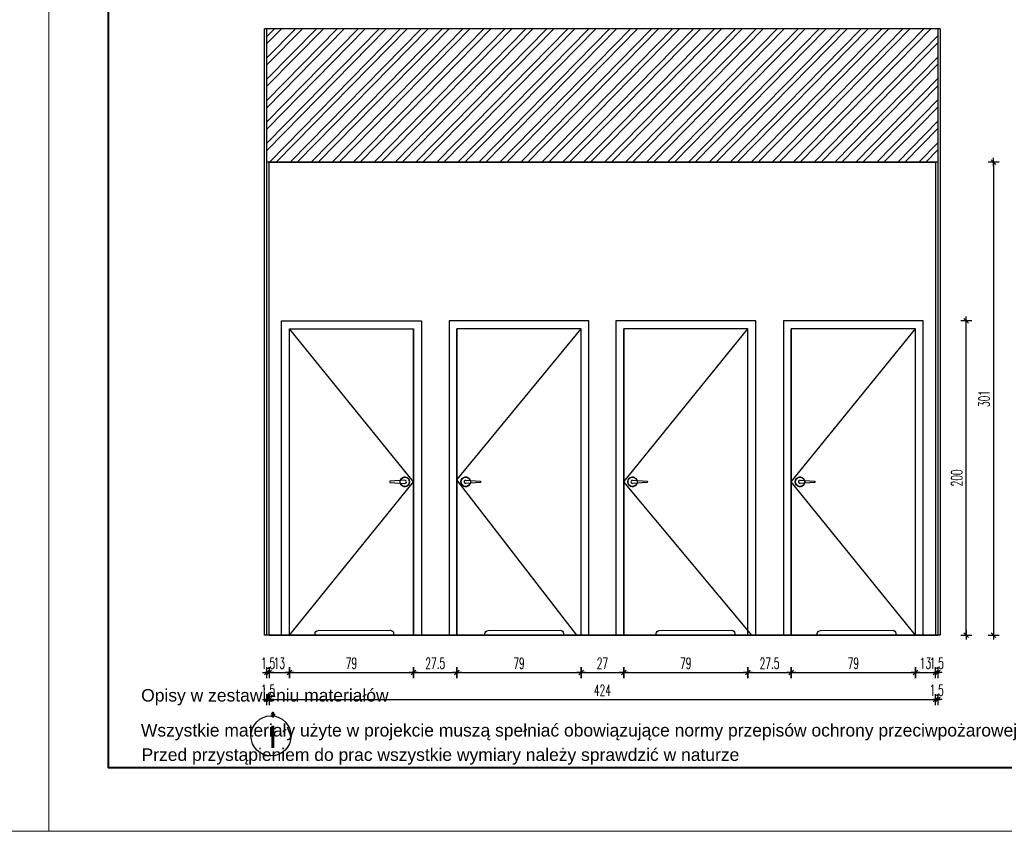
# Model space of a CAD drawing. Header units: centimetres. Extents: x -15121 to 30567, y -60641 to 0.
# Tile 60 of 256: x 5904 to 6531, y -27541 to -27024. Entities that reach past the tile are written whole.
import ezdxf

# ---------------------------------------------------------------- set-up
doc = ezdxf.new("R2010")
doc.units = ezdxf.units.CM
doc.header["$LTSCALE"] = 60
doc.layers.add('A Obramowanie', color=7, linetype='Continuous', lineweight=15, plot=False)
doc.layers.add('A Ramka', color=5, linetype='Continuous', lineweight=40)
doc.layers.add('AIKA tabelka ogólna 25', color=7, linetype='Continuous', lineweight=20)
for name, color, linetype in [('AIKA oznaczenia widoków', 30, 'Continuous'), ('AIKA sufity podwieszane', 8, 'Continuous'), ('AIKA TYNK', 5, 'Continuous'), ('AIKA widoki wymiarowanie', 7, 'Continuous'), ('AIKA widokowe', 7, 'Continuous'), ('AIKA ŚCIANA', 8, 'Continuous')]:
    doc.layers.add(name, color=color, linetype=linetype)
doc.styles.add('Annotative', font='arial.ttf')
doc.styles.add('RomanS', font='romans.shx')
doc.styles.add('wymiar', font='txt.shx', dxfattribs={"width": 0.6})
doc.dimstyles.new('Dwudziestka', dxfattribs={"dimtxt": 7, "dimasz": 0.7, "dimexe": 5, "dimexo": 0, "dimgap": 2.5, "dimtad": 1, "dimtoh": 1, "dimdec": 3, "dimrnd": 0.5, "dimdsep": 46, "dimtxsty": 'wymiar', "dimblk": 'znacznik', "dimcen": 0, "dimdle": 5, "dimse1": 1, "dimse2": 1, "dimclrd": 256, "dimclre": 256, "dimclrt": 256, "dimadec": 0, "dimazin": 0, "dimtfac": 0.4, "dimtdec": 3, "dimtix": 1, "dimtofl": 0, "dimtmove": 2, "dimatfit": 3, "dimldrblk": 'znacznik', "dimfxl": 1, "dimtolj": 1, "dimarcsym": 0})

# ---------------------------------------------------------------- blocks, each defined once
blk = doc.blocks.new('znacznik')
at = {"color": 0}
for points in [[(-4, 0), (4, 0)], [(0, -5), (0, 5)]]:
    blk.add_lwpolyline(points, dxfattribs=at)
at = {"color": 1}
blk.add_lwpolyline([(-2.12, -2.12), (2.12, 2.12)], dxfattribs=at)
blk = doc.blocks.new('*D6109')
at = {"layer": 'AIKA widoki wymiarowanie', "lineweight": -2, "transparency": 16777216}
for p, q in [((6060.8, -27440.11), (6060.1, -27440.11)), ((6063.7, -27440.11), (6064.4, -27440.11))]:
    blk.add_line(p, q, dxfattribs=at)
at = {"layer": 'Defpoints', "color": 0, "transparency": 16777216}
for p in [(6061.5, -27416.17), (6063, -27416.17), (6063, -27440.11)]:
    blk.add_point(p, dxfattribs=at)
at = {"layer": 'AIKA widoki wymiarowanie', "lineweight": -2, "transparency": 16777216, "xscale": 0.7, "yscale": 0.7, "zscale": 0.7}
blk.add_blockref('znacznik', (6061.5, -27440.11), dxfattribs=at)
at = {"layer": 'AIKA widoki wymiarowanie', "lineweight": -2, "transparency": 16777216, "xscale": 0.7, "yscale": 0.7, "zscale": 0.7, "rotation": 180}
blk.add_blockref('znacznik', (6063, -27440.11), dxfattribs=at)
at = {"layer": 'AIKA widoki wymiarowanie', "transparency": 16777216, "insert": (6062.25, -27434.11), "char_height": 7, "attachment_point": 5, "style": 'wymiar'}
blk.add_mtext('\\A1;1.5', dxfattribs=at)
blk = doc.blocks.new('*D6110')
at = {"layer": 'AIKA widoki wymiarowanie', "lineweight": -2}
blk.add_line((6063.7, -27440.11), (6075.1, -27440.11), dxfattribs=at)
at = {"layer": 'Defpoints', "color": 0}
for p in [(6063, -27416.17), (6075.8, -27416.17), (6075.8, -27440.11)]:
    blk.add_point(p, dxfattribs=at)
at = {"layer": 'AIKA widoki wymiarowanie', "linetype": 'ByBlock', "lineweight": -2, "xscale": 0.7, "yscale": 0.7, "zscale": 0.7, "rotation": 180}
blk.add_blockref('znacznik', (6063, -27440.11), dxfattribs=at)
at = {"layer": 'AIKA widoki wymiarowanie', "linetype": 'ByBlock', "lineweight": -2, "xscale": 0.7, "yscale": 0.7, "zscale": 0.7}
blk.add_blockref('znacznik', (6075.8, -27440.11), dxfattribs=at)
at = {"layer": 'AIKA widoki wymiarowanie', "insert": (6069.4, -27434.11), "char_height": 7, "attachment_point": 5, "style": 'wymiar'}
blk.add_mtext('\\A1;13', dxfattribs=at)
blk = doc.blocks.new('*D6111')
at = {"layer": 'AIKA widoki wymiarowanie', "lineweight": -2}
blk.add_line((6076.5, -27440.11), (6154.1, -27440.11), dxfattribs=at)
at = {"layer": 'Defpoints', "color": 0}
for p in [(6075.8, -27401.17), (6154.8, -27401.17), (6154.8, -27440.11)]:
    blk.add_point(p, dxfattribs=at)
at = {"layer": 'AIKA widoki wymiarowanie', "linetype": 'ByBlock', "lineweight": -2, "xscale": 0.7, "yscale": 0.7, "zscale": 0.7, "rotation": 180}
blk.add_blockref('znacznik', (6075.8, -27440.11), dxfattribs=at)
at = {"layer": 'AIKA widoki wymiarowanie', "linetype": 'ByBlock', "lineweight": -2, "xscale": 0.7, "yscale": 0.7, "zscale": 0.7}
blk.add_blockref('znacznik', (6154.8, -27440.11), dxfattribs=at)
at = {"layer": 'AIKA widoki wymiarowanie', "insert": (6115.3, -27434.11), "char_height": 7, "attachment_point": 5, "style": 'wymiar'}
blk.add_mtext('\\A1;79', dxfattribs=at)
blk = doc.blocks.new('*D6112')
at = {"layer": 'AIKA widoki wymiarowanie', "lineweight": -2}
blk.add_line((6155.5, -27440.11), (6181.74, -27440.11), dxfattribs=at)
at = {"layer": 'Defpoints', "color": 0}
for p in [(6182.44, -27407.07), (6154.8, -27416.17), (6182.44, -27440.11)]:
    blk.add_point(p, dxfattribs=at)
at = {"layer": 'AIKA widoki wymiarowanie', "linetype": 'ByBlock', "lineweight": -2, "xscale": 0.7, "yscale": 0.7, "zscale": 0.7, "rotation": 180}
blk.add_blockref('znacznik', (6154.8, -27440.11), dxfattribs=at)
at = {"layer": 'AIKA widoki wymiarowanie', "linetype": 'ByBlock', "lineweight": -2, "xscale": 0.7, "yscale": 0.7, "zscale": 0.7}
blk.add_blockref('znacznik', (6182.44, -27440.11), dxfattribs=at)
at = {"layer": 'AIKA widoki wymiarowanie', "insert": (6168.62, -27434.11), "char_height": 7, "attachment_point": 5, "style": 'wymiar'}
blk.add_mtext('\\A1;27.5', dxfattribs=at)
blk = doc.blocks.new('*D6113')
at = {"layer": 'AIKA widoki wymiarowanie', "lineweight": -2}
blk.add_line((6183.14, -27440.11), (6260.74, -27440.11), dxfattribs=at)
at = {"layer": 'Defpoints', "color": 0}
for p in [(6182.44, -27407.07), (6261.44, -27407.48), (6261.44, -27440.11)]:
    blk.add_point(p, dxfattribs=at)
at = {"layer": 'AIKA widoki wymiarowanie', "linetype": 'ByBlock', "lineweight": -2, "xscale": 0.7, "yscale": 0.7, "zscale": 0.7, "rotation": 180}
blk.add_blockref('znacznik', (6182.44, -27440.11), dxfattribs=at)
at = {"layer": 'AIKA widoki wymiarowanie', "linetype": 'ByBlock', "lineweight": -2, "xscale": 0.7, "yscale": 0.7, "zscale": 0.7}
blk.add_blockref('znacznik', (6261.44, -27440.11), dxfattribs=at)
at = {"layer": 'AIKA widoki wymiarowanie', "insert": (6221.94, -27434.11), "char_height": 7, "attachment_point": 5, "style": 'wymiar'}
blk.add_mtext('\\A1;79', dxfattribs=at)
blk = doc.blocks.new('*D6114')
at = {"layer": 'AIKA widoki wymiarowanie', "lineweight": -2}
blk.add_line((6262.14, -27440.11), (6287.85, -27440.11), dxfattribs=at)
at = {"layer": 'Defpoints', "color": 0}
for p in [(6261.44, -27392.48), (6288.55, -27391.26), (6288.55, -27440.11)]:
    blk.add_point(p, dxfattribs=at)
at = {"layer": 'AIKA widoki wymiarowanie', "linetype": 'ByBlock', "lineweight": -2, "xscale": 0.7, "yscale": 0.7, "zscale": 0.7, "rotation": 180}
blk.add_blockref('znacznik', (6261.44, -27440.11), dxfattribs=at)
at = {"layer": 'AIKA widoki wymiarowanie', "linetype": 'ByBlock', "lineweight": -2, "xscale": 0.7, "yscale": 0.7, "zscale": 0.7}
blk.add_blockref('znacznik', (6288.55, -27440.11), dxfattribs=at)
at = {"layer": 'AIKA widoki wymiarowanie', "insert": (6275, -27434.11), "char_height": 7, "attachment_point": 5, "style": 'wymiar'}
blk.add_mtext('\\A1;27', dxfattribs=at)
blk = doc.blocks.new('*D6115')
at = {"layer": 'AIKA widoki wymiarowanie', "lineweight": -2}
blk.add_line((6289.25, -27440.11), (6366.85, -27440.11), dxfattribs=at)
at = {"layer": 'Defpoints', "color": 0}
for p in [(6288.55, -27406.26), (6367.55, -27401.78), (6367.55, -27440.11)]:
    blk.add_point(p, dxfattribs=at)
at = {"layer": 'AIKA widoki wymiarowanie', "linetype": 'ByBlock', "lineweight": -2, "xscale": 0.7, "yscale": 0.7, "zscale": 0.7, "rotation": 180}
blk.add_blockref('znacznik', (6288.55, -27440.11), dxfattribs=at)
at = {"layer": 'AIKA widoki wymiarowanie', "linetype": 'ByBlock', "lineweight": -2, "xscale": 0.7, "yscale": 0.7, "zscale": 0.7}
blk.add_blockref('znacznik', (6367.55, -27440.11), dxfattribs=at)
at = {"layer": 'AIKA widoki wymiarowanie', "insert": (6328.05, -27434.11), "char_height": 7, "attachment_point": 5, "style": 'wymiar'}
blk.add_mtext('\\A1;79', dxfattribs=at)
blk = doc.blocks.new('*D6116')
at = {"layer": 'AIKA widoki wymiarowanie', "lineweight": -2}
blk.add_line((6368.25, -27440.11), (6394.49, -27440.11), dxfattribs=at)
at = {"layer": 'Defpoints', "color": 0}
for p in [(6367.55, -27401.78), (6395.19, -27401.78), (6395.19, -27440.11)]:
    blk.add_point(p, dxfattribs=at)
at = {"layer": 'AIKA widoki wymiarowanie', "linetype": 'ByBlock', "lineweight": -2, "xscale": 0.7, "yscale": 0.7, "zscale": 0.7, "rotation": 180}
blk.add_blockref('znacznik', (6367.55, -27440.11), dxfattribs=at)
at = {"layer": 'AIKA widoki wymiarowanie', "linetype": 'ByBlock', "lineweight": -2, "xscale": 0.7, "yscale": 0.7, "zscale": 0.7}
blk.add_blockref('znacznik', (6395.19, -27440.11), dxfattribs=at)
at = {"layer": 'AIKA widoki wymiarowanie', "insert": (6381.37, -27434.11), "char_height": 7, "attachment_point": 5, "style": 'wymiar'}
blk.add_mtext('\\A1;27.5', dxfattribs=at)
blk = doc.blocks.new('*D6117')
at = {"layer": 'AIKA widoki wymiarowanie', "lineweight": -2}
blk.add_line((6395.89, -27440.11), (6473.49, -27440.11), dxfattribs=at)
at = {"layer": 'Defpoints', "color": 0}
for p in [(6395.19, -27386.78), (6474.19, -27385.16), (6474.19, -27440.11)]:
    blk.add_point(p, dxfattribs=at)
at = {"layer": 'AIKA widoki wymiarowanie', "linetype": 'ByBlock', "lineweight": -2, "xscale": 0.7, "yscale": 0.7, "zscale": 0.7, "rotation": 180}
blk.add_blockref('znacznik', (6395.19, -27440.11), dxfattribs=at)
at = {"layer": 'AIKA widoki wymiarowanie', "linetype": 'ByBlock', "lineweight": -2, "xscale": 0.7, "yscale": 0.7, "zscale": 0.7}
blk.add_blockref('znacznik', (6474.19, -27440.11), dxfattribs=at)
at = {"layer": 'AIKA widoki wymiarowanie', "insert": (6434.69, -27434.11), "char_height": 7, "attachment_point": 5, "style": 'wymiar'}
blk.add_mtext('\\A1;79', dxfattribs=at)
blk = doc.blocks.new('*D6118')
at = {"layer": 'AIKA widoki wymiarowanie', "lineweight": -2}
blk.add_line((6474.89, -27440.11), (6486.3, -27440.11), dxfattribs=at)
at = {"layer": 'Defpoints', "color": 0}
for p in [(6474.19, -27385.16), (6487, -27401.17), (6487, -27440.11)]:
    blk.add_point(p, dxfattribs=at)
at = {"layer": 'AIKA widoki wymiarowanie', "linetype": 'ByBlock', "lineweight": -2, "xscale": 0.7, "yscale": 0.7, "zscale": 0.7, "rotation": 180}
blk.add_blockref('znacznik', (6474.19, -27440.11), dxfattribs=at)
at = {"layer": 'AIKA widoki wymiarowanie', "linetype": 'ByBlock', "lineweight": -2, "xscale": 0.7, "yscale": 0.7, "zscale": 0.7}
blk.add_blockref('znacznik', (6487, -27440.11), dxfattribs=at)
at = {"layer": 'AIKA widoki wymiarowanie', "insert": (6480.59, -27434.11), "char_height": 7, "attachment_point": 5, "style": 'wymiar'}
blk.add_mtext('\\A1;13', dxfattribs=at)
blk = doc.blocks.new('*D6119')
at = {"layer": 'AIKA widoki wymiarowanie', "lineweight": -2}
for p, q in [((6486.3, -27440.11), (6485.6, -27440.11)), ((6489.2, -27440.11), (6489.9, -27440.11))]:
    blk.add_line(p, q, dxfattribs=at)
at = {"layer": 'Defpoints', "color": 0}
for p in [(6487, -27416.17), (6488.5, -27416.17), (6488.5, -27440.11)]:
    blk.add_point(p, dxfattribs=at)
at = {"layer": 'AIKA widoki wymiarowanie', "linetype": 'ByBlock', "lineweight": -2, "xscale": 0.7, "yscale": 0.7, "zscale": 0.7}
blk.add_blockref('znacznik', (6487, -27440.11), dxfattribs=at)
at = {"layer": 'AIKA widoki wymiarowanie', "linetype": 'ByBlock', "lineweight": -2, "xscale": 0.7, "yscale": 0.7, "zscale": 0.7, "rotation": 180}
blk.add_blockref('znacznik', (6488.5, -27440.11), dxfattribs=at)
at = {"layer": 'AIKA widoki wymiarowanie', "insert": (6487.75, -27434.11), "char_height": 7, "attachment_point": 5, "style": 'wymiar'}
blk.add_mtext('\\A1;1.5', dxfattribs=at)
blk = doc.blocks.new('*D6120')
at = {"layer": 'AIKA widoki wymiarowanie', "lineweight": -2, "transparency": 16777216}
for p, q in [((6060.8, -27457.3), (6060.1, -27457.3)), ((6063.7, -27457.3), (6064.4, -27457.3))]:
    blk.add_line(p, q, dxfattribs=at)
at = {"layer": 'Defpoints', "color": 0, "transparency": 16777216}
for p in [(6061.5, -27348.86), (6063, -27348.86), (6063, -27457.3)]:
    blk.add_point(p, dxfattribs=at)
at = {"layer": 'AIKA widoki wymiarowanie', "lineweight": -2, "transparency": 16777216, "xscale": 0.7, "yscale": 0.7, "zscale": 0.7}
blk.add_blockref('znacznik', (6061.5, -27457.3), dxfattribs=at)
at = {"layer": 'AIKA widoki wymiarowanie', "lineweight": -2, "transparency": 16777216, "xscale": 0.7, "yscale": 0.7, "zscale": 0.7, "rotation": 180}
blk.add_blockref('znacznik', (6063, -27457.3), dxfattribs=at)
at = {"layer": 'AIKA widoki wymiarowanie', "transparency": 16777216, "insert": (6062.25, -27451.3), "char_height": 7, "attachment_point": 5, "style": 'wymiar'}
blk.add_mtext('\\A1;1.5', dxfattribs=at)
blk = doc.blocks.new('*D6121')
at = {"layer": 'AIKA widoki wymiarowanie', "lineweight": -2, "transparency": 16777216}
blk.add_line((6063.7, -27457.3), (6486.3, -27457.3), dxfattribs=at)
at = {"layer": 'Defpoints', "color": 0, "transparency": 16777216}
for p in [(6063, -27348.86), (6487, -27416.17), (6487, -27457.3)]:
    blk.add_point(p, dxfattribs=at)
at = {"layer": 'AIKA widoki wymiarowanie', "lineweight": -2, "transparency": 16777216, "xscale": 0.7, "yscale": 0.7, "zscale": 0.7, "rotation": 180}
blk.add_blockref('znacznik', (6063, -27457.3), dxfattribs=at)
at = {"layer": 'AIKA widoki wymiarowanie', "lineweight": -2, "transparency": 16777216, "xscale": 0.7, "yscale": 0.7, "zscale": 0.7}
blk.add_blockref('znacznik', (6487, -27457.3), dxfattribs=at)
at = {"layer": 'AIKA widoki wymiarowanie', "transparency": 16777216, "insert": (6275, -27451.3), "char_height": 7, "attachment_point": 5, "style": 'wymiar'}
blk.add_mtext('\\A1;424', dxfattribs=at)
blk = doc.blocks.new('*D6122')
at = {"layer": 'AIKA widoki wymiarowanie', "lineweight": -2, "transparency": 16777216}
for p, q in [((6486.3, -27457.3), (6485.6, -27457.3)), ((6489.16, -27457.3), (6489.86, -27457.3))]:
    blk.add_line(p, q, dxfattribs=at)
at = {"layer": 'Defpoints', "color": 0, "transparency": 16777216}
for p in [(6487, -27416.17), (6488.46, -27416.17), (6488.46, -27457.3)]:
    blk.add_point(p, dxfattribs=at)
at = {"layer": 'AIKA widoki wymiarowanie', "lineweight": -2, "transparency": 16777216, "xscale": 0.7, "yscale": 0.7, "zscale": 0.7}
blk.add_blockref('znacznik', (6487, -27457.3), dxfattribs=at)
at = {"layer": 'AIKA widoki wymiarowanie', "lineweight": -2, "transparency": 16777216, "xscale": 0.7, "yscale": 0.7, "zscale": 0.7, "rotation": 180}
blk.add_blockref('znacznik', (6488.46, -27457.3), dxfattribs=at)
at = {"layer": 'AIKA widoki wymiarowanie', "transparency": 16777216, "insert": (6487.73, -27451.3), "char_height": 7, "attachment_point": 5, "style": 'wymiar'}
blk.add_mtext('\\A1;1.5', dxfattribs=at)
blk = doc.blocks.new('*D6123')
at = {"layer": 'AIKA widoki wymiarowanie', "lineweight": -2, "transparency": 16777216}
blk.add_line((6506.5, -27415.47), (6506.5, -27216.87), dxfattribs=at)
at = {"layer": 'Defpoints', "color": 0, "transparency": 16777216}
for p in [(6446.8, -27216.17), (6506.5, -27216.17), (6461.68, -27416.17)]:
    blk.add_point(p, dxfattribs=at)
at = {"layer": 'AIKA widoki wymiarowanie', "lineweight": -2, "transparency": 16777216, "xscale": 0.7, "yscale": 0.7, "zscale": 0.7}
for p, rotation in [((6506.5, -27216.17), 90), ((6506.5, -27416.17), 270)]:
    blk.add_blockref('znacznik', p, dxfattribs=dict(at, rotation=rotation))
at = {"layer": 'AIKA widoki wymiarowanie', "transparency": 16777216, "insert": (6500.5, -27316.17), "char_height": 7, "attachment_point": 5, "rotation": 90, "style": 'wymiar'}
blk.add_mtext('\\A1;200', dxfattribs=at)
blk = doc.blocks.new('*D6124')
at = {"layer": 'AIKA widoki wymiarowanie', "lineweight": -2, "transparency": 16777216}
blk.add_line((6523.9, -27115.87), (6523.9, -27415.47), dxfattribs=at)
at = {"layer": 'Defpoints', "color": 0, "transparency": 16777216}
for p in [(6386.2, -27115.17), (6394.74, -27416.17), (6523.9, -27416.17)]:
    blk.add_point(p, dxfattribs=at)
at = {"layer": 'AIKA widoki wymiarowanie', "lineweight": -2, "transparency": 16777216, "xscale": 0.7, "yscale": 0.7, "zscale": 0.7}
for p, rotation in [((6523.9, -27115.17), 90), ((6523.9, -27416.17), 270)]:
    blk.add_blockref('znacznik', p, dxfattribs=dict(at, rotation=rotation))
at = {"layer": 'AIKA widoki wymiarowanie', "transparency": 16777216, "insert": (6517.9, -27265.67), "char_height": 7, "attachment_point": 5, "rotation": 90, "style": 'wymiar'}
blk.add_mtext('\\A1;301', dxfattribs=at)

msp = doc.modelspace()

# ---------------------------------------------------------------- hatches: boundary and pattern name
at = {"layer": 'AIKA sufity podwieszane', "transparency": 33554610}
h = msp.add_hatch(dxfattribs=at)
h.set_pattern_fill('ANSI32', color=8, angle=0.6)
h.set_pattern_definition([(45.6, (2233.139, -1566.11), (-6.8053523, 6.6642933), []), (45.6, (2237.629, -1566.063), (-6.8053523, 6.6642933), [])])
h.paths.add_polyline_path([(6488.4964, -27030.1684), (6488.4623, -27030.1684), (6061.4964, -27030.1684), (6061.4964, -27115.1684), (6488.4964, -27115.1684)])

# ---------------------------------------------------------------- linework, layer by layer
at = {"layer": 'A Obramowanie', "transparency": 33554610}
for points in [[(5922.788, -27541.1294), (3689.6487, -27541.1294), (3689.6487, -25975.0194), (5922.788, -25975.0194)], [(8155.9272, -27541.1294), (5922.788, -27541.1294), (5922.788, -25975.0194), (8155.9272, -25975.0194)]]:
    msp.add_lwpolyline(points, close=True, dxfattribs=at)
at = {"layer": 'A Ramka', "transparency": 33554610}
msp.add_lwpolyline([(8118.3323, -26015.5744), (5960.3829, -26015.5744), (5960.3829, -27500.5744), (8118.3323, -27500.5744)], close=True, dxfattribs=at)
at = {"layer": 'AIKA oznaczenia widoków'}
msp.add_circle((6064.0876, -27480.4123), 12.7586, dxfattribs=at)
at = {"layer": 'AIKA TYNK'}
for p, q in [((6061.4964, -27416.1684), (6061.4964, -27030.1684)), ((6488.4964, -27030.1684), (6061.4964, -27030.1684)), ((6488.4964, -27030.1684), (6488.4964, -27416.1684)), ((6488.4964, -27115.1684), (6061.4964, -27115.1684)), ((6489.9964, -27416.1684), (6061.4964, -27416.1684))]:
    msp.add_line(p, q, dxfattribs=at)
at = {"layer": 'AIKA widokowe'}
for p, q in [((6062.9964, -27416.1684), (6062.9964, -27115.1684)), ((6062.9964, -27115.1684), (6486.9964, -27115.1684)), ((6486.9964, -27115.1684), (6486.9964, -27416.1684)), ((6075.8009, -27416.1684), (6075.8009, -27221.1684)), ((6075.8009, -27221.1684), (6154.8009, -27221.1684)), ((6154.8009, -27416.1684), (6154.8009, -27221.1684)), ((6182.4419, -27416.1684), (6182.4419, -27221.1684)), ((6182.4419, -27416.1684), (6182.4419, -27221.1684)), ((6261.4419, -27416.1684), (6261.4419, -27221.1684)), ((6288.5509, -27416.1684), (6288.5509, -27221.1684)), ((6288.5509, -27416.1684), (6288.5509, -27221.1684)), ((6288.5509, -27416.1684), (6288.5509, -27221.1684)), ((6367.5509, -27416.1684), (6367.5509, -27221.1684)), ((6367.5509, -27416.1684), (6367.5509, -27221.1684)), ((6395.1919, -27416.1684), (6395.1919, -27221.1684)), ((6395.1919, -27416.1684), (6395.1919, -27221.1684)), ((6395.1919, -27416.1684), (6395.1919, -27221.1684)), ((6474.1919, -27416.1684), (6474.1919, -27221.1684)), ((6474.1919, -27416.1684), (6474.1919, -27221.1684)), ((6062.9964, -27416.1684), (6488.4964, -27416.1684))]:
    msp.add_line(p, q, dxfattribs=at)
for points in [[(6070.8009, -27416.1684), (6070.8009, -27216.1684), (6159.8009, -27216.1684), (6159.8009, -27416.1684)], [(6266.4419, -27416.1684), (6266.4419, -27216.1684), (6177.4419, -27216.1684), (6177.4419, -27416.1684)], [(6372.5509, -27416.1684), (6372.5509, -27216.1684), (6283.5509, -27216.1684), (6283.5509, -27416.1684)], [(6479.1919, -27416.1684), (6479.1919, -27216.1684), (6390.1919, -27216.1684), (6390.1919, -27416.1684)], [(6075.8009, -27416.1684), (6075.8009, -27221.1684), (6154.8009, -27221.1684), (6154.8009, -27416.1684)], [(6261.4419, -27416.1684), (6261.4419, -27221.1684), (6182.4419, -27221.1684), (6182.4419, -27416.1684)], [(6367.5509, -27416.1684), (6367.5509, -27221.1684), (6288.5509, -27221.1684), (6288.5509, -27416.1684)], [(6474.1919, -27416.1684), (6474.1919, -27221.1684), (6395.1919, -27221.1684), (6395.1919, -27416.1684)], [(6149.2211, -27317.6697), (6139.7458, -27318.1606), (6139.7975, -27319.1593), (6149.3245, -27319.6671)], [(6188.0217, -27317.6697), (6197.4969, -27318.1606), (6197.4452, -27319.1593), (6187.9182, -27319.6671)], [(6294.1307, -27317.6697), (6303.6059, -27318.1606), (6303.5542, -27319.1593), (6294.0272, -27319.6671)], [(6294.1307, -27317.6697), (6303.6059, -27318.1606), (6303.5542, -27319.1593), (6294.0272, -27319.6671)], [(6400.7717, -27317.6697), (6410.2469, -27318.1606), (6410.1952, -27319.1593), (6400.6682, -27319.6671)], [(6400.7717, -27317.6697), (6410.2469, -27318.1606), (6410.1952, -27319.1593), (6400.6682, -27319.6671)]]:
    msp.add_lwpolyline(points, dxfattribs=at)
at = {"layer": 'AIKA widokowe', "color": 7}
for points in [[(6075.8009, -27416.1684), (6154.8009, -27318.6684), (6075.8009, -27221.1684)], [(6258.6937, -27416.1684), (6182.4419, -27317.4695), (6261.4419, -27221.1684)], [(6258.6937, -27416.1684), (6182.4419, -27317.4695), (6261.4419, -27221.1684)], [(6370.1349, -27416.1684), (6288.5509, -27318.6684), (6367.5509, -27221.1684)], [(6370.1349, -27416.1684), (6288.5509, -27318.6684), (6367.5509, -27221.1684)], [(6370.1349, -27416.1684), (6288.5509, -27318.6684), (6367.5509, -27221.1684)], [(6474.1919, -27416.1684), (6395.1919, -27318.6684), (6474.1919, -27221.1684)], [(6474.1919, -27416.1684), (6395.1919, -27318.6684), (6474.1919, -27221.1684)], [(6474.1919, -27416.1684), (6395.1919, -27318.6684), (6474.1919, -27221.1684)]]:
    msp.add_lwpolyline(points, dxfattribs=at)
at = {"layer": 'AIKA widokowe'}
for points in [[(6094.099, -27413.2454), (6140.0987, -27413.0914, -0.41421356), (6142.1054, -27415.0847), (6142.1087, -27416.0847), (6092.109, -27416.2521), (6092.1057, -27415.2521, -0.41421356)], [(6202.1871, -27413.2454), (6248.1869, -27413.0914, -0.41421356), (6250.1936, -27415.0847), (6250.1969, -27416.0847), (6200.1972, -27416.2521), (6200.1939, -27415.2521, -0.41421356)], [(6311.1629, -27413.2454), (6357.1627, -27413.0914, -0.41421356), (6359.1693, -27415.0847), (6359.1727, -27416.0847), (6309.173, -27416.2521), (6309.1696, -27415.2521, -0.41421356)], [(6413.7283, -27413.2454), (6459.7281, -27413.0914, -0.41421356), (6461.7348, -27415.0847), (6461.7381, -27416.0847), (6411.7384, -27416.2521), (6411.7351, -27415.2521, -0.41421356)]]:
    msp.add_lwpolyline(points, format="xyb", close=True, dxfattribs=at)
at = {"layer": 'AIKA widokowe', "color": 7}
for centre in [(6149.2728, -27318.6684), (6187.9699, -27318.6684), (6294.0789, -27318.6684), (6400.7199, -27318.6684)]:
    msp.add_circle(centre, 3, dxfattribs=at)
at = {"layer": 'AIKA widokowe'}
for centre, radius, start, end in [((6149.2728, -27318.6684), 3, 196.3087192, 163.4943797), ((6149.2728, -27318.6684), 1, 260.9324869, 92.9656004), ((6187.9699, -27318.6684), 3, 16.5056203, 343.6912808), ((6187.9699, -27318.6684), 1, 87.0343996, 279.0675131), ((6294.0789, -27318.6684), 3, 16.5056203, 343.6912808), ((6294.0789, -27318.6684), 1, 87.0343996, 279.0675131), ((6400.7199, -27318.6684), 3, 16.5056203, 343.6912808), ((6400.7199, -27318.6684), 1, 87.0343996, 279.0675131)]:
    msp.add_arc(centre, radius, start, end, dxfattribs=at)
at = {"layer": 'AIKA ŚCIANA'}
for p, q in [((6059.9623, -27416.1684), (6059.9623, -27030.1684)), ((6061.4964, -27030.1684), (6059.9623, -27030.1684)), ((6489.9964, -27030.1684), (6488.4623, -27030.1684)), ((6489.9964, -27030.1684), (6489.9964, -27416.1684)), ((6061.4964, -27416.1684), (6059.9623, -27416.1684))]:
    msp.add_line(p, q, dxfattribs=at)

# ---------------------------------------------------------------- texts
at = {"layer": 'AIKA oznaczenia widoków', "insert": (6063.2044, -27466.8778, 256.2), "char_height": 21, "width": 498.713923, "attachment_point": 1, "style": 'RomanS'}
msp.add_mtext('{\\W0.6;i}', dxfattribs=at)
at = {"layer": 'AIKA tabelka ogólna 25', "transparency": 33554610, "style": 'Annotative'}
for s, height, p in [('Opisy w zestawieniu materiałów', 7.954545, (5981.4684, -27458.5074)), ('Wszystkie materiały użyte w projekcie muszą spełniać obowiązujące normy przepisów ochrony przeciwpożarowej ', 7.9545455, (5981.3177, -27480.7677)), ('Przed przystąpieniem do prac wszystkie wymiary należy sprawdzić w naturze', 7.954545, (5981.7161, -27496.3034))]:
    msp.add_text(s, height=height, dxfattribs=at).set_placement(p)

# ---------------------------------------------------------------- dimensions: what is measured, and where the dimension line sits
at = {"layer": 'AIKA widoki wymiarowanie'}
for base, p1, p2, picture, middle in [((6523.9004, -27416.1684), (6386.1964, -27115.1684), (6394.7396, -27416.1684), '*D6124', (6517.9004, -27265.6684)), ((6506.5007, -27216.1684), (6461.6819, -27416.1684), (6446.7964, -27216.1684), '*D6123', (6500.5007, -27316.1684))]:
    dim = msp.add_linear_dim(base=base, p1=p1, p2=p2, angle=90, dimstyle='Dwudziestka', dxfattribs=at)
    dim.commit()
    dim.dimension.update_dxf_attribs({"geometry": picture, "text_midpoint": middle})
for base, p1, p2, picture, middle in [((6062.9964, -27457.3017), (6061.4964, -27348.8635), (6062.9964, -27348.8635), '*D6120', (6062.2464, -27451.3017)), ((6486.9964, -27457.3017), (6062.9964, -27348.8635), (6486.9964, -27416.1684), '*D6121', (6274.9964, -27451.3017)), ((6474.1919, -27440.1141), (6395.1919, -27386.7848), (6474.1919, -27385.158), '*D6117', (6434.6919, -27434.1141)), ((6486.99636, -27440.11414), (6474.19185, -27385.15798), (6486.99636, -27401.1684), '*D6118', (6480.59411, -27434.11414)), ((6288.5509, -27440.1141), (6261.4419, -27392.4794), (6288.5509, -27391.2593), '*D6114', (6274.9964, -27434.1141)), ((6154.8009, -27440.1141), (6075.8009, -27401.1684), (6154.8009, -27401.1684), '*D6111', (6115.3009, -27434.1141)), ((6367.5509, -27440.1141), (6288.5509, -27406.2593), (6367.5509, -27401.7848), '*D6115', (6328.0509, -27434.1141)), ((6395.1919, -27440.1141), (6367.5509, -27401.7848), (6395.1919, -27401.7848), '*D6116', (6381.3714, -27434.1141)), ((6182.4419, -27440.1141), (6154.8009, -27416.1684), (6182.4419, -27407.0727), '*D6112', (6168.6214, -27434.1141)), ((6261.4419, -27440.1141), (6182.4419, -27407.0727), (6261.4419, -27407.4794), '*D6113', (6221.9419, -27434.1141)), ((6062.9964, -27440.1141), (6061.4964, -27416.1684), (6062.9964, -27416.1684), '*D6109', (6062.2464, -27434.1141)), ((6075.800861, -27440.114144), (6062.996357, -27416.168401), (6075.800861, -27416.168401), '*D6110', (6069.398609, -27434.114144)), ((6488.4623, -27457.3017), (6486.9964, -27416.1684), (6488.4623, -27416.1684), '*D6122', (6487.7294, -27451.3017)), ((6488.4964, -27440.1141), (6486.9964, -27416.1684), (6488.4964, -27416.1684), '*D6119', (6487.7464, -27434.1141))]:
    dim = msp.add_linear_dim(base=base, p1=p1, p2=p2, dimstyle='Dwudziestka', dxfattribs=at)
    dim.commit()
    dim.dimension.update_dxf_attribs({"geometry": picture, "text_midpoint": middle})

doc.saveas('drawing.dxf')
